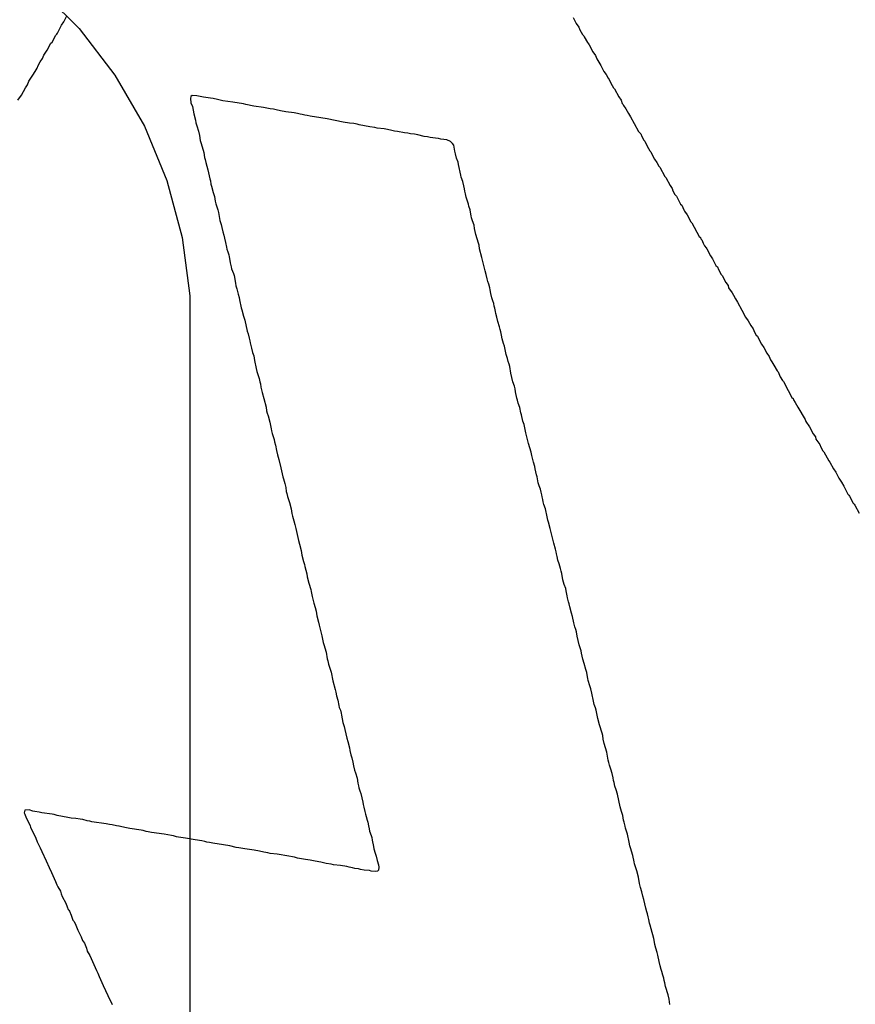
# Model space of a CAD drawing. Header units: inches. Extents: x 0 to 11.2, y -0.2 to 5.5.
# Tile 25 of 57: x 2.5059 to 2.5753, y 1.1263 to 1.2081. Entities that reach past the tile are written whole.
import ezdxf

# ---------------------------------------------------------------- set-up
doc = ezdxf.new("R2010")
doc.units = ezdxf.units.IN
doc.header["$MEASUREMENT"] = 0
doc.layers.add('Bottom Overlay', color=54, linetype='Continuous')
doc.layers.add('Top Layer', color=1, linetype='Continuous')

msp = doc.modelspace()

# ---------------------------------------------------------------- linework, layer by layer
at = {"layer": 'Bottom Overlay'}
for p, q in [((2.509527, 1.20789), (2.509793, 1.208377)), ((2.55185, 1.208245), (2.552116, 1.207758)), ((2.508996, 1.206961), (2.50935, 1.207625)), ((2.50935, 1.207625), (2.509527, 1.20789)), ((2.552116, 1.207758), (2.552337, 1.207448)), ((2.552337, 1.207448), (2.552426, 1.207226)), ((2.508553, 1.206208), (2.508863, 1.206784)), ((2.508863, 1.206784), (2.508952, 1.206872)), ((2.508952, 1.206872), (2.508996, 1.206961)), ((2.552426, 1.207226), (2.552647, 1.206828)), ((2.552647, 1.206828), (2.552736, 1.206739)), ((2.552736, 1.206739), (2.55278, 1.206651)), ((2.55278, 1.206651), (2.553046, 1.206164)), ((2.508155, 1.205544), (2.508465, 1.20612)), ((2.508465, 1.20612), (2.508553, 1.206208)), ((2.553046, 1.206164), (2.553134, 1.206075)), ((2.553134, 1.206075), (2.553178, 1.205987)), ((2.553178, 1.205987), (2.553488, 1.205411)), ((2.507579, 1.20457), (2.507756, 1.204836)), ((2.507756, 1.204836), (2.507867, 1.205124)), ((2.507867, 1.205124), (2.507978, 1.205278)), ((2.507978, 1.205278), (2.508155, 1.205544)), ((2.553488, 1.205411), (2.55371, 1.205101)), ((2.55371, 1.205101), (2.55382, 1.204814)), ((2.55382, 1.204814), (2.553997, 1.204548)), ((2.507137, 1.203773), (2.507314, 1.204039)), ((2.507314, 1.204039), (2.507402, 1.20426)), ((2.507402, 1.20426), (2.507579, 1.20457)), ((2.553997, 1.204548), (2.554152, 1.20426)), ((2.554152, 1.20426), (2.554418, 1.203773)), ((2.506628, 1.202954), (2.506782, 1.203198)), ((2.506782, 1.203198), (2.50696, 1.203463)), ((2.50696, 1.203463), (2.507137, 1.203773)), ((2.554418, 1.203773), (2.554595, 1.203508)), ((2.554595, 1.203508), (2.554772, 1.203198)), ((2.554772, 1.203198), (2.554861, 1.203109)), ((2.506008, 1.201803), (2.50634, 1.202401)), ((2.50634, 1.202401), (2.506517, 1.202667)), ((2.506517, 1.202667), (2.506628, 1.202954)), ((2.554861, 1.203109), (2.554993, 1.202799)), ((2.554993, 1.202799), (2.555215, 1.202401)), ((2.555215, 1.202401), (2.555303, 1.202312)), ((2.50572, 1.201383), (2.506008, 1.201803)), ((2.520093, 1.201691), (2.520049, 1.201514)), ((2.520049, 1.201514), (2.520093, 1.20116)), ((2.520204, 1.201758), (2.520093, 1.201691)), ((2.52058, 1.201736), (2.520204, 1.201758)), ((2.521133, 1.201625), (2.52058, 1.201736)), ((2.521731, 1.201558), (2.521133, 1.201625)), ((2.521952, 1.201514), (2.521731, 1.201558)), ((2.522306, 1.201426), (2.521952, 1.201514)), ((2.555303, 1.202312), (2.555658, 1.201648)), ((2.555658, 1.201648), (2.555835, 1.201383)), ((2.520093, 1.20116), (2.520226, 1.20085)), ((2.520226, 1.20085), (2.52027, 1.20054)), ((2.522749, 1.201337), (2.522306, 1.201426)), ((2.52359, 1.201204), (2.522749, 1.201337)), ((2.524476, 1.201072), (2.52359, 1.201204)), ((2.524653, 1.201027), (2.524476, 1.201072)), ((2.525317, 1.200894), (2.524653, 1.201027)), ((2.526114, 1.200762), (2.525317, 1.200894)), ((2.526689, 1.200673), (2.526114, 1.200762)), ((2.555835, 1.201383), (2.555945, 1.201095)), ((2.555945, 1.201095), (2.556012, 1.201028)), ((2.556012, 1.201028), (2.556056, 1.20094)), ((2.556056, 1.20094), (2.556233, 1.200674)), ((2.52027, 1.20054), (2.520336, 1.200252)), ((2.520336, 1.200252), (2.520469, 1.199721)), ((2.526955, 1.200629), (2.526689, 1.200673)), ((2.527176, 1.200584), (2.526955, 1.200629)), ((2.52753, 1.200496), (2.527176, 1.200584)), ((2.527973, 1.200408), (2.52753, 1.200496)), ((2.528681, 1.200319), (2.527973, 1.200408)), ((2.528947, 1.200275), (2.528681, 1.200319)), ((2.529168, 1.20023), (2.528947, 1.200275)), ((2.529345, 1.200186), (2.529168, 1.20023)), ((2.529567, 1.200142), (2.529345, 1.200186)), ((2.529744, 1.200098), (2.529567, 1.200142)), ((2.53001, 1.200053), (2.529744, 1.200098)), ((2.530895, 1.19992), (2.53001, 1.200053)), ((2.531426, 1.199832), (2.530895, 1.19992)), ((2.556233, 1.200674), (2.556454, 1.200276)), ((2.556454, 1.200276), (2.556631, 1.20001)), ((2.556631, 1.20001), (2.556941, 1.199435)), ((2.520469, 1.199721), (2.520513, 1.1995)), ((2.520513, 1.1995), (2.52058, 1.199256)), ((2.52058, 1.199256), (2.520713, 1.198814)), ((2.532754, 1.199566), (2.531426, 1.199832)), ((2.533286, 1.199478), (2.532754, 1.199566)), ((2.53364, 1.199434), (2.533286, 1.199478)), ((2.533905, 1.199389), (2.53364, 1.199434)), ((2.534082, 1.199345), (2.533905, 1.199389)), ((2.534968, 1.199168), (2.534082, 1.199345)), ((2.535388, 1.199102), (2.534968, 1.199168)), ((2.535566, 1.199057), (2.535388, 1.199102)), ((2.536163, 1.198991), (2.535566, 1.199057)), ((2.556941, 1.199435), (2.557295, 1.198771)), ((2.520713, 1.198814), (2.520801, 1.19846)), ((2.520801, 1.19846), (2.520868, 1.198039)), ((2.536429, 1.198946), (2.536163, 1.198991)), ((2.536783, 1.198858), (2.536429, 1.198946)), ((2.537004, 1.198814), (2.536783, 1.198858)), ((2.53727, 1.198769), (2.537004, 1.198814)), ((2.537845, 1.198681), (2.53727, 1.198769)), ((2.538111, 1.198637), (2.537845, 1.198681)), ((2.538333, 1.198592), (2.538111, 1.198637)), ((2.538687, 1.198548), (2.538333, 1.198592)), ((2.538952, 1.198504), (2.538687, 1.198548)), ((2.539483, 1.198371), (2.538952, 1.198504)), ((2.539749, 1.198327), (2.539483, 1.198371)), ((2.53997, 1.198282), (2.539749, 1.198327)), ((2.540413, 1.198238), (2.53997, 1.198282)), ((2.540679, 1.198194), (2.540413, 1.198238)), ((2.557295, 1.198771), (2.557473, 1.198594)), ((2.557473, 1.198594), (2.557561, 1.198372)), ((2.557561, 1.198372), (2.557738, 1.198062)), ((2.520868, 1.198039), (2.520912, 1.197862)), ((2.520912, 1.197862), (2.521111, 1.19722)), ((2.540856, 1.19815), (2.540679, 1.198194)), ((2.541365, 1.198083), (2.540856, 1.19815)), ((2.541675, 1.19795), (2.541365, 1.198083)), ((2.54183, 1.197796), (2.541675, 1.19795)), ((2.54194, 1.197641), (2.54183, 1.197796)), ((2.542029, 1.197154), (2.54194, 1.197641)), ((2.557738, 1.198062), (2.557827, 1.197974)), ((2.557827, 1.197974), (2.558004, 1.197575)), ((2.558004, 1.197575), (2.558225, 1.197177)), ((2.521111, 1.19722), (2.521155, 1.197043)), ((2.521155, 1.197043), (2.521222, 1.196622)), ((2.521222, 1.196622), (2.521266, 1.196445)), ((2.542073, 1.196932), (2.542029, 1.197154)), ((2.542162, 1.196578), (2.542073, 1.196932)), ((2.558225, 1.197177), (2.558314, 1.197088)), ((2.558314, 1.197088), (2.558447, 1.196778)), ((2.558447, 1.196778), (2.558624, 1.196469)), ((2.521266, 1.196445), (2.521333, 1.196202)), ((2.521333, 1.196202), (2.52151, 1.195582)), ((2.542295, 1.196224), (2.542162, 1.196578)), ((2.542339, 1.196047), (2.542295, 1.196224)), ((2.542516, 1.195161), (2.542339, 1.196047)), ((2.558624, 1.196469), (2.558801, 1.196203)), ((2.558801, 1.196203), (2.558978, 1.195893)), ((2.558978, 1.195893), (2.559066, 1.195804)), ((2.559066, 1.195804), (2.559465, 1.195052)), ((2.52151, 1.195582), (2.521664, 1.194851)), ((2.54256, 1.194984), (2.542516, 1.195161)), ((2.542693, 1.19463), (2.54256, 1.194984)), ((2.559465, 1.195052), (2.559553, 1.194963)), ((2.521664, 1.194851), (2.521709, 1.194674)), ((2.521709, 1.194674), (2.521753, 1.194409)), ((2.521753, 1.194409), (2.521797, 1.194232)), ((2.521797, 1.194232), (2.521952, 1.193723)), ((2.542782, 1.194276), (2.542693, 1.19463)), ((2.542826, 1.19401), (2.542782, 1.194276)), ((2.559553, 1.194963), (2.559908, 1.194299)), ((2.559908, 1.194299), (2.560085, 1.194034)), ((2.521952, 1.193723), (2.522041, 1.193368)), ((2.522041, 1.193368), (2.522107, 1.192992)), ((2.54287, 1.193833), (2.542826, 1.19401)), ((2.542915, 1.193612), (2.54287, 1.193833)), ((2.542981, 1.193324), (2.542915, 1.193612)), ((2.560085, 1.194034), (2.560129, 1.193857)), ((2.560129, 1.193857), (2.560306, 1.193547)), ((2.560306, 1.193547), (2.560439, 1.193414)), ((2.560439, 1.193414), (2.560793, 1.19275)), ((2.522107, 1.192992), (2.522152, 1.192771)), ((2.522152, 1.192771), (2.522329, 1.192284)), ((2.543158, 1.192749), (2.542981, 1.193324)), ((2.543202, 1.192571), (2.543158, 1.192749)), ((2.543291, 1.192262), (2.543202, 1.192571)), ((2.560793, 1.19275), (2.560881, 1.192661)), ((2.560881, 1.192661), (2.561059, 1.192263)), ((2.522329, 1.192284), (2.522395, 1.19204)), ((2.522395, 1.19204), (2.522506, 1.191398)), ((2.543335, 1.192084), (2.543291, 1.192262)), ((2.543379, 1.191775), (2.543335, 1.192084)), ((2.543424, 1.191598), (2.543379, 1.191775)), ((2.561059, 1.192263), (2.561103, 1.192174)), ((2.561103, 1.192174), (2.561324, 1.191864)), ((2.561324, 1.191864), (2.561634, 1.191289)), ((2.522506, 1.191398), (2.522594, 1.191044)), ((2.522594, 1.191044), (2.522661, 1.190801)), ((2.54349, 1.191354), (2.543424, 1.191598)), ((2.543623, 1.191), (2.54349, 1.191354)), ((2.543667, 1.190734), (2.543623, 1.191)), ((2.561634, 1.191289), (2.561723, 1.1912)), ((2.561723, 1.1912), (2.562342, 1.190049)), ((2.522661, 1.190801), (2.522749, 1.190446)), ((2.522749, 1.190446), (2.522816, 1.190159)), ((2.522816, 1.190159), (2.522882, 1.189915)), ((2.543778, 1.190225), (2.543667, 1.190734)), ((2.543999, 1.189517), (2.543778, 1.190225)), ((2.522882, 1.189915), (2.522971, 1.189561)), ((2.522971, 1.189561), (2.523037, 1.189185)), ((2.544043, 1.18934), (2.543999, 1.189517)), ((2.544088, 1.18903), (2.544043, 1.18934)), ((2.562342, 1.190049), (2.562431, 1.189961)), ((2.562431, 1.189961), (2.562475, 1.189872)), ((2.562475, 1.189872), (2.562564, 1.189784)), ((2.562564, 1.189784), (2.562674, 1.189496)), ((2.562674, 1.189496), (2.562763, 1.189275)), ((2.562763, 1.189275), (2.562918, 1.18912)), ((2.523037, 1.189185), (2.523081, 1.189008)), ((2.523081, 1.189008), (2.52317, 1.188786)), ((2.52317, 1.188786), (2.523236, 1.188543)), ((2.523236, 1.188543), (2.52328, 1.188366)), ((2.544265, 1.188322), (2.544088, 1.18903)), ((2.562918, 1.18912), (2.562962, 1.189031)), ((2.562962, 1.189031), (2.563272, 1.188456)), ((2.563272, 1.188456), (2.563449, 1.18819)), ((2.52328, 1.188366), (2.523325, 1.188056)), ((2.523325, 1.188056), (2.523369, 1.187879)), ((2.523369, 1.187879), (2.523435, 1.187547)), ((2.544331, 1.188078), (2.544265, 1.188322)), ((2.544552, 1.187193), (2.544331, 1.188078)), ((2.563449, 1.18819), (2.563538, 1.187969)), ((2.563538, 1.187969), (2.563715, 1.187659)), ((2.563715, 1.187659), (2.563848, 1.187526)), ((2.523435, 1.187547), (2.52348, 1.18737)), ((2.52348, 1.18737), (2.523635, 1.186993)), ((2.523635, 1.186993), (2.523679, 1.186816)), ((2.523679, 1.186816), (2.523789, 1.186174)), ((2.544619, 1.186905), (2.544552, 1.187193)), ((2.544707, 1.186551), (2.544619, 1.186905)), ((2.563848, 1.187526), (2.563936, 1.187304)), ((2.563936, 1.187304), (2.564157, 1.186906)), ((2.564157, 1.186906), (2.564246, 1.186818)), ((2.564246, 1.186818), (2.564556, 1.186242)), ((2.523789, 1.186174), (2.523834, 1.185953)), ((2.544774, 1.186307), (2.544707, 1.186551)), ((2.544862, 1.186086), (2.544774, 1.186307)), ((2.544929, 1.185798), (2.544862, 1.186086)), ((2.564556, 1.186242), (2.564733, 1.185976)), ((2.564733, 1.185976), (2.564777, 1.185799)), ((2.523834, 1.185953), (2.5239, 1.185709)), ((2.5239, 1.185709), (2.524033, 1.185267)), ((2.524033, 1.185267), (2.524099, 1.184979)), ((2.544973, 1.185621), (2.544929, 1.185798)), ((2.545017, 1.185311), (2.544973, 1.185621)), ((2.545106, 1.184957), (2.545017, 1.185311)), ((2.564777, 1.185799), (2.565065, 1.185379)), ((2.565065, 1.185379), (2.565176, 1.18518)), ((2.565176, 1.18518), (2.565353, 1.18487)), ((2.524099, 1.184979), (2.524144, 1.184802)), ((2.524144, 1.184802), (2.524277, 1.184138)), ((2.545172, 1.184713), (2.545106, 1.184957)), ((2.545261, 1.184492), (2.545172, 1.184713)), ((2.545305, 1.184271), (2.545261, 1.184492)), ((2.565353, 1.18487), (2.56553, 1.184604)), ((2.56553, 1.184604), (2.565884, 1.18394)), ((2.524277, 1.184138), (2.524321, 1.183961)), ((2.524321, 1.183961), (2.524476, 1.183452)), ((2.545349, 1.184094), (2.545305, 1.184271)), ((2.545394, 1.183828), (2.545349, 1.184094)), ((2.545438, 1.183651), (2.545394, 1.183828)), ((2.545504, 1.183363), (2.545438, 1.183651)), ((2.565884, 1.18394), (2.566194, 1.183364)), ((2.524476, 1.183452), (2.524564, 1.183098)), ((2.524564, 1.183098), (2.524764, 1.18219)), ((2.545593, 1.183009), (2.545504, 1.183363)), ((2.545726, 1.182566), (2.545593, 1.183009)), ((2.566194, 1.183364), (2.566415, 1.183054)), ((2.566415, 1.183054), (2.566637, 1.182656)), ((2.524764, 1.18219), (2.524852, 1.181969)), ((2.524852, 1.181969), (2.524941, 1.181615)), ((2.545792, 1.182323), (2.545726, 1.182566)), ((2.545836, 1.182146), (2.545792, 1.182323)), ((2.545903, 1.181858), (2.545836, 1.182146)), ((2.566637, 1.182656), (2.566814, 1.18239)), ((2.566814, 1.18239), (2.566924, 1.182103)), ((2.566924, 1.182103), (2.567079, 1.181859)), ((2.524941, 1.181615), (2.524985, 1.181393)), ((2.524985, 1.181393), (2.525029, 1.181216)), ((2.525029, 1.181216), (2.525118, 1.180773)), ((2.545947, 1.181548), (2.545903, 1.181858)), ((2.546058, 1.181172), (2.545947, 1.181548)), ((2.546146, 1.18095), (2.546058, 1.181172)), ((2.567079, 1.181859), (2.567168, 1.181771)), ((2.567168, 1.181771), (2.567212, 1.181682)), ((2.567212, 1.181682), (2.567522, 1.181107)), ((2.567522, 1.181107), (2.567699, 1.180841)), ((2.525118, 1.180773), (2.525206, 1.180419)), ((2.525206, 1.180419), (2.525317, 1.180131)), ((2.546301, 1.180264), (2.546146, 1.18095)), ((2.54639, 1.17991), (2.546301, 1.180264)), ((2.567699, 1.180841), (2.567965, 1.180354)), ((2.567965, 1.180354), (2.568142, 1.180088)), ((2.525317, 1.180131), (2.525383, 1.179755)), ((2.525383, 1.179755), (2.525516, 1.179091)), ((2.546456, 1.179667), (2.54639, 1.17991)), ((2.546545, 1.179445), (2.546456, 1.179667)), ((2.546589, 1.179268), (2.546545, 1.179445)), ((2.568142, 1.180088), (2.568252, 1.179801)), ((2.568252, 1.179801), (2.568319, 1.179734)), ((2.568319, 1.179734), (2.568363, 1.179646)), ((2.568363, 1.179646), (2.56854, 1.17938)), ((2.525516, 1.179091), (2.525583, 1.178848)), ((2.525583, 1.178848), (2.52576, 1.178272)), ((2.546677, 1.178693), (2.546589, 1.179268)), ((2.546855, 1.177984), (2.546677, 1.178693)), ((2.56854, 1.17938), (2.568806, 1.178893)), ((2.568806, 1.178893), (2.568894, 1.178805)), ((2.568894, 1.178805), (2.569072, 1.178406)), ((2.52576, 1.178272), (2.525826, 1.177984)), ((2.525826, 1.177984), (2.52587, 1.177807)), ((2.52587, 1.177807), (2.525914, 1.177542)), ((2.546987, 1.17763), (2.546855, 1.177984)), ((2.569072, 1.178406), (2.569249, 1.178096)), ((2.569249, 1.178096), (2.569337, 1.178008)), ((2.569337, 1.178008), (2.569736, 1.177255)), ((2.525914, 1.177542), (2.526003, 1.177099)), ((2.526003, 1.177099), (2.526158, 1.17659)), ((2.547032, 1.177409), (2.546987, 1.17763)), ((2.547076, 1.177143), (2.547032, 1.177409)), ((2.547187, 1.176634), (2.547076, 1.177143)), ((2.569736, 1.177255), (2.570045, 1.17668)), ((2.526158, 1.17659), (2.526335, 1.175881)), ((2.547231, 1.176457), (2.547187, 1.176634)), ((2.547297, 1.176214), (2.547231, 1.176457)), ((2.54743, 1.175859), (2.547297, 1.176214)), ((2.570045, 1.17668), (2.570134, 1.176591)), ((2.570134, 1.176591), (2.570178, 1.176502)), ((2.570178, 1.176502), (2.570311, 1.176281)), ((2.570311, 1.176281), (2.570533, 1.175883)), ((2.526335, 1.175881), (2.526379, 1.175571)), ((2.526379, 1.175571), (2.526424, 1.175394)), ((2.526424, 1.175394), (2.526512, 1.175173)), ((2.547519, 1.175417), (2.54743, 1.175859)), ((2.547563, 1.175239), (2.547519, 1.175417)), ((2.570533, 1.175883), (2.57071, 1.175617)), ((2.57071, 1.175617), (2.570975, 1.17513)), ((2.526512, 1.175173), (2.526645, 1.174642)), ((2.526645, 1.174642), (2.526711, 1.174354)), ((2.547674, 1.17473), (2.547563, 1.175239)), ((2.547784, 1.174443), (2.547674, 1.17473)), ((2.570975, 1.17513), (2.571152, 1.174864)), ((2.571152, 1.174864), (2.571197, 1.174687)), ((2.571197, 1.174687), (2.571506, 1.174245)), ((2.526711, 1.174354), (2.526756, 1.174089)), ((2.526756, 1.174089), (2.5268, 1.173911)), ((2.5268, 1.173911), (2.526844, 1.17369)), ((2.547939, 1.173756), (2.547784, 1.174443)), ((2.548161, 1.172871), (2.547939, 1.173756)), ((2.571506, 1.174245), (2.571816, 1.173669)), ((2.526844, 1.17369), (2.526999, 1.173181)), ((2.526999, 1.173181), (2.527043, 1.173004)), ((2.527043, 1.173004), (2.52711, 1.172716)), ((2.571816, 1.173669), (2.571993, 1.173403)), ((2.571993, 1.173403), (2.572038, 1.173226)), ((2.572038, 1.173226), (2.572348, 1.172784)), ((2.52711, 1.172716), (2.527198, 1.172273)), ((2.527198, 1.172273), (2.527287, 1.171919)), ((2.548271, 1.172495), (2.548161, 1.172871)), ((2.54836, 1.172141), (2.548271, 1.172495)), ((2.548426, 1.171853), (2.54836, 1.172141)), ((2.572348, 1.172784), (2.572436, 1.172562)), ((2.572436, 1.172562), (2.572613, 1.172252)), ((2.572613, 1.172252), (2.572702, 1.172164)), ((2.572702, 1.172164), (2.5731, 1.171411)), ((2.527287, 1.171919), (2.527398, 1.171543)), ((2.527398, 1.171543), (2.527575, 1.170835)), ((2.548559, 1.171321), (2.548426, 1.171853)), ((2.54867, 1.170945), (2.548559, 1.171321)), ((2.5731, 1.171411), (2.573189, 1.171323)), ((2.573189, 1.171323), (2.573499, 1.170747)), ((2.527575, 1.170835), (2.52773, 1.170104)), ((2.548714, 1.170768), (2.54867, 1.170945)), ((2.548825, 1.170259), (2.548714, 1.170768)), ((2.573499, 1.170747), (2.573676, 1.170482)), ((2.573676, 1.170482), (2.573941, 1.169995)), ((2.52773, 1.170104), (2.527774, 1.169927)), ((2.527774, 1.169927), (2.527885, 1.169551)), ((2.548869, 1.170082), (2.548825, 1.170259)), ((2.548913, 1.169772), (2.548869, 1.170082)), ((2.548958, 1.169595), (2.548913, 1.169772)), ((2.573941, 1.169995), (2.574163, 1.16964)), ((2.574163, 1.16964), (2.57434, 1.169331)), ((2.527885, 1.169551), (2.527973, 1.169196)), ((2.527973, 1.169196), (2.528017, 1.168887)), ((2.528017, 1.168887), (2.528062, 1.16871)), ((2.549024, 1.169352), (2.548958, 1.169595)), ((2.549135, 1.169064), (2.549024, 1.169352)), ((2.549201, 1.16882), (2.549135, 1.169064)), ((2.549245, 1.168599), (2.549201, 1.16882)), ((2.57434, 1.169331), (2.574694, 1.168667)), ((2.528062, 1.16871), (2.528128, 1.168466)), ((2.528128, 1.168466), (2.528283, 1.167957)), ((2.549289, 1.168422), (2.549245, 1.168599)), ((2.549334, 1.1682), (2.549289, 1.168422)), ((2.549378, 1.168023), (2.549334, 1.1682)), ((2.549422, 1.167802), (2.549378, 1.168023)), ((2.574694, 1.168667), (2.574782, 1.168578)), ((2.574782, 1.168578), (2.574827, 1.168489)), ((2.574827, 1.168489), (2.575137, 1.167914)), ((2.528283, 1.167957), (2.528416, 1.167426)), ((2.528416, 1.167426), (2.528482, 1.167049)), ((2.549555, 1.167448), (2.549422, 1.167802)), ((2.549688, 1.166784), (2.549555, 1.167448)), ((2.575137, 1.167914), (2.575225, 1.167825)), ((2.575225, 1.167825), (2.57527, 1.167737)), ((2.57527, 1.167737), (2.575624, 1.167073)), ((2.528482, 1.167049), (2.528526, 1.166828)), ((2.528526, 1.166828), (2.528637, 1.166452)), ((2.528637, 1.166452), (2.528726, 1.166142)), ((2.549754, 1.166496), (2.549688, 1.166784)), ((2.549799, 1.166319), (2.549754, 1.166496)), ((2.528726, 1.166142), (2.528814, 1.165788)), ((2.528814, 1.165788), (2.528969, 1.165057)), ((2.549954, 1.16581), (2.549799, 1.166319)), ((2.550108, 1.165124), (2.549954, 1.16581)), ((2.528969, 1.165057), (2.529036, 1.164814)), ((2.529036, 1.164814), (2.529124, 1.164504)), ((2.550241, 1.164592), (2.550108, 1.165124)), ((2.529124, 1.164504), (2.529257, 1.163973)), ((2.529257, 1.163973), (2.529323, 1.163596)), ((2.550396, 1.164083), (2.550241, 1.164592)), ((2.550441, 1.163862), (2.550396, 1.164083)), ((2.529323, 1.163596), (2.529456, 1.163065)), ((2.550485, 1.163685), (2.550441, 1.163862)), ((2.550529, 1.163463), (2.550485, 1.163685)), ((2.550596, 1.163176), (2.550529, 1.163463)), ((2.550684, 1.162866), (2.550596, 1.163176)), ((2.529456, 1.163065), (2.529523, 1.162821)), ((2.529523, 1.162821), (2.529567, 1.162644)), ((2.529567, 1.162644), (2.529655, 1.162335)), ((2.529655, 1.162335), (2.529722, 1.162047)), ((2.550795, 1.162489), (2.550684, 1.162866)), ((2.550861, 1.162246), (2.550795, 1.162489)), ((2.529722, 1.162047), (2.529766, 1.161781)), ((2.529766, 1.161781), (2.529899, 1.16125)), ((2.550905, 1.162069), (2.550861, 1.162246)), ((2.550994, 1.161538), (2.550905, 1.162069)), ((2.551105, 1.161161), (2.550994, 1.161538)), ((2.529899, 1.16125), (2.530054, 1.160741)), ((2.530054, 1.160741), (2.530098, 1.160564)), ((2.551237, 1.160807), (2.551105, 1.161161)), ((2.551282, 1.16063), (2.551237, 1.160807)), ((2.551348, 1.160209), (2.551282, 1.16063)), ((2.530098, 1.160564), (2.530165, 1.160143)), ((2.530165, 1.160143), (2.530297, 1.159612)), ((2.551392, 1.160033), (2.551348, 1.160209)), ((2.551481, 1.159723), (2.551392, 1.160033)), ((2.530297, 1.159612), (2.530408, 1.159236)), ((2.530408, 1.159236), (2.530496, 1.158926)), ((2.551525, 1.159545), (2.551481, 1.159723)), ((2.551592, 1.159302), (2.551525, 1.159545)), ((2.551724, 1.158771), (2.551592, 1.159302)), ((2.530496, 1.158926), (2.530563, 1.158549)), ((2.530563, 1.158549), (2.530696, 1.158018)), ((2.551791, 1.158483), (2.551724, 1.158771)), ((2.551924, 1.157952), (2.551791, 1.158483)), ((2.530696, 1.158018), (2.530762, 1.157775)), ((2.530762, 1.157775), (2.530984, 1.156889)), ((2.552012, 1.157642), (2.551924, 1.157952)), ((2.552079, 1.157398), (2.552012, 1.157642)), ((2.552123, 1.157221), (2.552079, 1.157398)), ((2.530984, 1.156889), (2.531094, 1.156336)), ((2.552189, 1.156845), (2.552123, 1.157221)), ((2.552366, 1.156137), (2.552189, 1.156845)), ((2.531094, 1.156336), (2.531138, 1.156159)), ((2.531138, 1.156159), (2.531338, 1.155517)), ((2.552521, 1.155628), (2.552366, 1.156137)), ((2.531338, 1.155517), (2.531426, 1.154986)), ((2.531426, 1.154986), (2.531471, 1.154808)), ((2.552566, 1.15545), (2.552521, 1.155628)), ((2.552676, 1.154941), (2.552566, 1.15545)), ((2.552765, 1.154587), (2.552676, 1.154941)), ((2.531471, 1.154808), (2.531537, 1.154521)), ((2.531537, 1.154521), (2.531736, 1.153879)), ((2.55292, 1.154078), (2.552765, 1.154587)), ((2.552986, 1.153835), (2.55292, 1.154078)), ((2.531736, 1.153879), (2.531891, 1.153148)), ((2.55303, 1.153658), (2.552986, 1.153835)), ((2.553075, 1.153348), (2.55303, 1.153658)), ((2.553119, 1.153171), (2.553075, 1.153348)), ((2.531891, 1.153148), (2.532068, 1.15244)), ((2.532068, 1.15244), (2.532135, 1.152197)), ((2.553252, 1.152728), (2.553119, 1.153171)), ((2.553318, 1.152484), (2.553252, 1.152728)), ((2.553407, 1.15213), (2.553318, 1.152484)), ((2.532135, 1.152197), (2.532201, 1.151909)), ((2.532201, 1.151909), (2.53229, 1.151555)), ((2.553539, 1.151466), (2.553407, 1.15213)), ((2.53229, 1.151555), (2.532378, 1.151112)), ((2.532378, 1.151112), (2.532422, 1.150935)), ((2.532422, 1.150935), (2.532511, 1.150713)), ((2.553606, 1.151178), (2.553539, 1.151466)), ((2.553717, 1.150891), (2.553606, 1.151178)), ((2.553761, 1.150713), (2.553717, 1.150891)), ((2.532511, 1.150713), (2.532577, 1.15047)), ((2.532577, 1.15047), (2.532621, 1.150293)), ((2.532621, 1.150293), (2.532666, 1.149983)), ((2.532666, 1.149983), (2.532732, 1.149695)), ((2.553916, 1.150027), (2.553761, 1.150713)), ((2.554049, 1.149496), (2.553916, 1.150027)), ((2.532732, 1.149695), (2.532821, 1.149341)), ((2.532821, 1.149341), (2.532887, 1.149098)), ((2.55427, 1.148788), (2.554049, 1.149496)), ((2.532887, 1.149098), (2.533064, 1.148389)), ((2.533064, 1.148389), (2.533131, 1.148102)), ((2.554314, 1.148611), (2.55427, 1.148788)), ((2.554359, 1.148301), (2.554314, 1.148611)), ((2.533131, 1.148102), (2.533263, 1.14757)), ((2.533263, 1.14757), (2.533308, 1.147349)), ((2.554447, 1.147946), (2.554359, 1.148301)), ((2.554558, 1.14757), (2.554447, 1.147946)), ((2.554646, 1.147216), (2.554558, 1.14757)), ((2.533308, 1.147349), (2.533396, 1.146995)), ((2.533396, 1.146995), (2.533463, 1.146751)), ((2.533463, 1.146751), (2.533551, 1.146397)), ((2.554779, 1.146552), (2.554646, 1.147216)), ((2.533551, 1.146397), (2.533596, 1.146087)), ((2.533596, 1.146087), (2.533684, 1.145733)), ((2.554823, 1.146375), (2.554779, 1.146552)), ((2.55489, 1.146131), (2.554823, 1.146375)), ((2.554978, 1.145822), (2.55489, 1.146131)), ((2.533684, 1.145733), (2.533773, 1.145512)), ((2.533773, 1.145512), (2.533905, 1.145069)), ((2.555089, 1.145445), (2.554978, 1.145822)), ((2.555178, 1.145091), (2.555089, 1.145445)), ((2.555222, 1.14487), (2.555178, 1.145091)), ((2.533905, 1.145069), (2.533972, 1.144648)), ((2.533972, 1.144648), (2.534016, 1.144427)), ((2.534016, 1.144427), (2.53406, 1.14425)), ((2.555266, 1.144693), (2.555222, 1.14487)), ((2.555333, 1.144405), (2.555266, 1.144693)), ((2.555421, 1.144095), (2.555333, 1.144405)), ((2.53406, 1.14425), (2.534127, 1.144006)), ((2.534127, 1.144006), (2.534215, 1.143785)), ((2.534215, 1.143785), (2.534304, 1.143431)), ((2.555532, 1.143719), (2.555421, 1.144095)), ((2.555642, 1.143209), (2.555532, 1.143719)), ((2.534304, 1.143431), (2.53437, 1.143055)), ((2.53437, 1.143055), (2.534415, 1.142877)), ((2.534415, 1.142877), (2.534459, 1.142656)), ((2.534459, 1.142656), (2.534547, 1.142302)), ((2.555775, 1.142678), (2.555642, 1.143209)), ((2.555886, 1.142302), (2.555775, 1.142678)), ((2.506302, 1.142391), (2.506236, 1.142191)), ((2.506236, 1.142191), (2.50628, 1.142059)), ((2.50628, 1.142059), (2.506391, 1.141771)), ((2.506657, 1.142435), (2.506302, 1.142391)), ((2.506944, 1.142324), (2.506657, 1.142435)), ((2.507121, 1.14228), (2.506944, 1.142324)), ((2.507476, 1.142236), (2.507121, 1.14228)), ((2.507697, 1.142191), (2.507476, 1.142236)), ((2.50856, 1.142081), (2.507697, 1.142191)), ((2.508737, 1.142036), (2.50856, 1.142081)), ((2.508981, 1.14197), (2.508737, 1.142036)), ((2.509866, 1.141793), (2.508981, 1.14197)), ((2.534547, 1.142302), (2.534614, 1.142059)), ((2.534614, 1.142059), (2.534658, 1.141881)), ((2.534658, 1.141881), (2.534746, 1.141571)), ((2.555974, 1.141948), (2.555886, 1.142302)), ((2.556041, 1.141571), (2.555974, 1.141948)), ((2.506391, 1.141771), (2.506723, 1.141129)), ((2.506723, 1.141129), (2.506767, 1.140952)), ((2.510132, 1.141749), (2.509866, 1.141793)), ((2.51053, 1.141704), (2.510132, 1.141749)), ((2.510885, 1.14166), (2.51053, 1.141704)), ((2.511106, 1.141616), (2.510885, 1.14166)), ((2.51146, 1.141527), (2.511106, 1.141616)), ((2.511681, 1.141483), (2.51146, 1.141527)), ((2.511859, 1.141439), (2.511681, 1.141483)), ((2.513054, 1.141262), (2.511859, 1.141439)), ((2.51332, 1.141217), (2.513054, 1.141262)), ((2.513541, 1.141173), (2.51332, 1.141217)), ((2.513917, 1.141107), (2.513541, 1.141173)), ((2.514094, 1.141062), (2.513917, 1.141107)), ((2.514139, 1.141062), (2.514094, 1.141062)), ((2.514249, 1.14104), (2.514139, 1.141062)), ((2.514603, 1.140952), (2.514249, 1.14104)), ((2.534746, 1.141571), (2.534791, 1.141394)), ((2.534791, 1.141394), (2.534857, 1.141107)), ((2.534857, 1.141107), (2.534902, 1.140841)), ((2.556085, 1.141394), (2.556041, 1.141571)), ((2.556174, 1.141085), (2.556085, 1.141394)), ((2.556218, 1.140907), (2.556174, 1.141085)), ((2.506767, 1.140952), (2.507077, 1.140376)), ((2.507077, 1.140376), (2.50721, 1.140066)), ((2.515024, 1.140885), (2.514603, 1.140952)), ((2.515954, 1.140753), (2.515024, 1.140885)), ((2.516131, 1.140708), (2.515954, 1.140753)), ((2.516374, 1.140642), (2.516131, 1.140708)), ((2.516551, 1.140598), (2.516374, 1.140642)), ((2.516817, 1.140553), (2.516551, 1.140598)), ((2.517857, 1.140398), (2.516817, 1.140553)), ((2.518477, 1.14031), (2.517857, 1.140398)), ((2.518654, 1.140265), (2.518477, 1.14031)), ((2.518898, 1.140199), (2.518654, 1.140265)), ((2.519075, 1.140155), (2.518898, 1.140199)), ((2.534902, 1.140841), (2.534946, 1.140664)), ((2.534946, 1.140664), (2.535079, 1.14031)), ((2.535079, 1.14031), (2.535123, 1.140133)), ((2.556373, 1.140398), (2.556218, 1.140907)), ((2.556506, 1.139734), (2.556373, 1.140398)), ((2.50721, 1.140066), (2.507321, 1.139779)), ((2.507321, 1.139779), (2.507564, 1.139269)), ((2.51965, 1.140066), (2.519075, 1.140155)), ((2.520447, 1.139933), (2.51965, 1.140066)), ((2.521, 1.139867), (2.520447, 1.139933)), ((2.521244, 1.139801), (2.521, 1.139867)), ((2.521421, 1.139756), (2.521244, 1.139801)), ((2.521642, 1.139712), (2.521421, 1.139756)), ((2.521908, 1.139668), (2.521642, 1.139712)), ((2.522793, 1.139535), (2.521908, 1.139668)), ((2.523325, 1.139447), (2.522793, 1.139535)), ((2.523856, 1.139314), (2.523325, 1.139447)), ((2.535123, 1.140133), (2.535167, 1.139911)), ((2.535167, 1.139911), (2.535256, 1.13938)), ((2.535256, 1.13938), (2.5353, 1.139203)), ((2.556572, 1.139447), (2.556506, 1.139734)), ((2.556616, 1.139269), (2.556572, 1.139447)), ((2.507564, 1.139269), (2.507697, 1.138959)), ((2.507697, 1.138959), (2.508051, 1.138207)), ((2.524077, 1.139269), (2.523856, 1.139314)), ((2.524586, 1.139203), (2.524077, 1.139269)), ((2.524764, 1.139159), (2.524586, 1.139203)), ((2.525361, 1.139092), (2.524764, 1.139159)), ((2.525804, 1.139004), (2.525361, 1.139092)), ((2.526158, 1.138915), (2.525804, 1.139004)), ((2.52649, 1.138849), (2.526158, 1.138915)), ((2.526667, 1.138805), (2.52649, 1.138849)), ((2.527265, 1.138738), (2.526667, 1.138805)), ((2.528217, 1.138583), (2.527265, 1.138738)), ((2.528526, 1.138539), (2.528217, 1.138583)), ((2.528704, 1.138495), (2.528526, 1.138539)), ((2.5353, 1.139203), (2.535411, 1.138827)), ((2.535411, 1.138827), (2.535477, 1.138583)), ((2.535477, 1.138583), (2.535566, 1.138229)), ((2.556815, 1.138627), (2.556616, 1.139269)), ((2.556926, 1.138118), (2.556815, 1.138627)), ((2.508051, 1.138207), (2.508317, 1.137631)), ((2.528947, 1.138428), (2.528704, 1.138495)), ((2.529124, 1.138384), (2.528947, 1.138428)), ((2.529611, 1.138295), (2.529124, 1.138384)), ((2.53001, 1.138251), (2.529611, 1.138295)), ((2.530275, 1.138207), (2.53001, 1.138251)), ((2.530718, 1.138118), (2.530275, 1.138207)), ((2.530895, 1.138074), (2.530718, 1.138118)), ((2.531338, 1.137986), (2.530895, 1.138074)), ((2.531758, 1.137919), (2.531338, 1.137986)), ((2.531935, 1.137875), (2.531758, 1.137919)), ((2.532533, 1.137809), (2.531935, 1.137875)), ((2.533064, 1.13772), (2.532533, 1.137809)), ((2.533241, 1.137676), (2.533064, 1.13772)), ((2.535566, 1.138229), (2.535676, 1.137853)), ((2.535676, 1.137853), (2.535721, 1.137676)), ((2.55697, 1.137941), (2.556926, 1.138118)), ((2.557148, 1.137366), (2.55697, 1.137941)), ((2.508317, 1.137631), (2.508494, 1.137233)), ((2.508494, 1.137233), (2.508848, 1.13648)), ((2.533529, 1.137609), (2.533241, 1.137676)), ((2.533706, 1.137565), (2.533529, 1.137609)), ((2.534016, 1.137521), (2.533706, 1.137565)), ((2.534193, 1.137477), (2.534016, 1.137521)), ((2.534503, 1.137432), (2.534193, 1.137477)), ((2.534946, 1.137388), (2.534503, 1.137432)), ((2.535079, 1.137344), (2.534946, 1.137388)), ((2.535433, 1.137299), (2.535079, 1.137344)), ((2.53561, 1.137344), (2.535433, 1.137299)), ((2.535676, 1.13741), (2.53561, 1.137344)), ((2.535721, 1.137676), (2.535676, 1.13741)), ((2.55728, 1.136834), (2.557148, 1.137366)), ((2.508848, 1.13648), (2.508959, 1.136193)), ((2.508959, 1.136193), (2.509025, 1.136038)), ((2.557369, 1.136303), (2.55728, 1.136834)), ((2.557457, 1.135993), (2.557369, 1.136303)), ((2.509025, 1.136038), (2.509247, 1.135684)), ((2.509247, 1.135684), (2.509313, 1.13544)), ((2.509313, 1.13544), (2.509402, 1.135219)), ((2.557568, 1.135617), (2.557457, 1.135993)), ((2.557657, 1.135263), (2.557568, 1.135617)), ((2.557723, 1.134975), (2.557657, 1.135263)), ((2.509402, 1.135219), (2.509689, 1.134665)), ((2.509689, 1.134665), (2.5098, 1.134378)), ((2.5579, 1.134267), (2.557723, 1.134975)), ((2.5098, 1.134378), (2.509889, 1.134156)), ((2.509889, 1.134156), (2.509955, 1.13409)), ((2.509955, 1.13409), (2.509999, 1.134001)), ((2.509999, 1.134001), (2.510132, 1.133691)), ((2.510132, 1.133691), (2.510287, 1.133271)), ((2.557989, 1.133957), (2.5579, 1.134267)), ((2.558033, 1.13378), (2.557989, 1.133957)), ((2.558099, 1.133536), (2.558033, 1.13378)), ((2.510287, 1.133271), (2.510398, 1.13316)), ((2.510398, 1.13316), (2.51053, 1.13285)), ((2.51053, 1.13285), (2.510685, 1.13243)), ((2.558144, 1.133315), (2.558099, 1.133536)), ((2.55821, 1.133027), (2.558144, 1.133315)), ((2.558254, 1.13285), (2.55821, 1.133027)), ((2.558431, 1.13223), (2.558254, 1.13285)), ((2.510685, 1.13243), (2.510973, 1.131876)), ((2.558476, 1.132053), (2.558431, 1.13223)), ((2.558564, 1.131743), (2.558476, 1.132053)), ((2.510973, 1.131876), (2.511084, 1.131589)), ((2.511084, 1.131589), (2.511239, 1.131345)), ((2.511239, 1.131345), (2.511416, 1.130947)), ((2.558609, 1.131433), (2.558564, 1.131743)), ((2.558653, 1.131256), (2.558609, 1.131433)), ((2.558741, 1.130947), (2.558653, 1.131256)), ((2.511416, 1.130947), (2.511482, 1.130703)), ((2.511482, 1.130703), (2.511681, 1.130327)), ((2.558852, 1.13057), (2.558741, 1.130947)), ((2.558896, 1.130349), (2.558852, 1.13057)), ((2.511681, 1.130327), (2.511903, 1.12984)), ((2.511903, 1.12984), (2.512257, 1.129087)), ((2.559007, 1.12984), (2.558896, 1.130349)), ((2.559096, 1.129486), (2.559007, 1.12984)), ((2.512257, 1.129087), (2.512345, 1.128866)), ((2.512345, 1.128866), (2.512456, 1.128578)), ((2.559184, 1.129176), (2.559096, 1.129486)), ((2.559228, 1.128999), (2.559184, 1.129176)), ((2.559317, 1.128689), (2.559228, 1.128999)), ((2.512456, 1.128578), (2.512788, 1.127848)), ((2.559383, 1.128445), (2.559317, 1.128689)), ((2.559427, 1.128268), (2.559383, 1.128445)), ((2.559472, 1.128047), (2.559427, 1.128268)), ((2.559538, 1.127759), (2.559472, 1.128047)), ((2.512788, 1.127848), (2.513187, 1.127006)), ((2.55976, 1.127051), (2.559538, 1.127759)), ((2.513187, 1.127006), (2.513541, 1.126254)), ((2.559848, 1.126696), (2.55976, 1.127051)), ((2.559892, 1.126254), (2.559848, 1.126696))]:
    msp.add_line(p, q, dxfattribs=at)
at = {"layer": 'Top Layer'}
for p, q in [((2.507341, 1.2108), (2.5108, 1.207341)), ((2.5108, 1.207341), (2.513778, 1.20346)), ((2.513778, 1.20346), (2.516224, 1.199224)), ((2.516224, 1.199224), (2.518095, 1.194705)), ((2.518095, 1.194705), (2.519361, 1.18998)), ((2.519361, 1.18998), (2.52, 1.185131)), ((2.52, 1.185131), (2.52, 1.182685)), ((2.52, 1.182685), (2.52, 1.076875))]:
    msp.add_line(p, q, dxfattribs=at)

doc.saveas('drawing.dxf')
